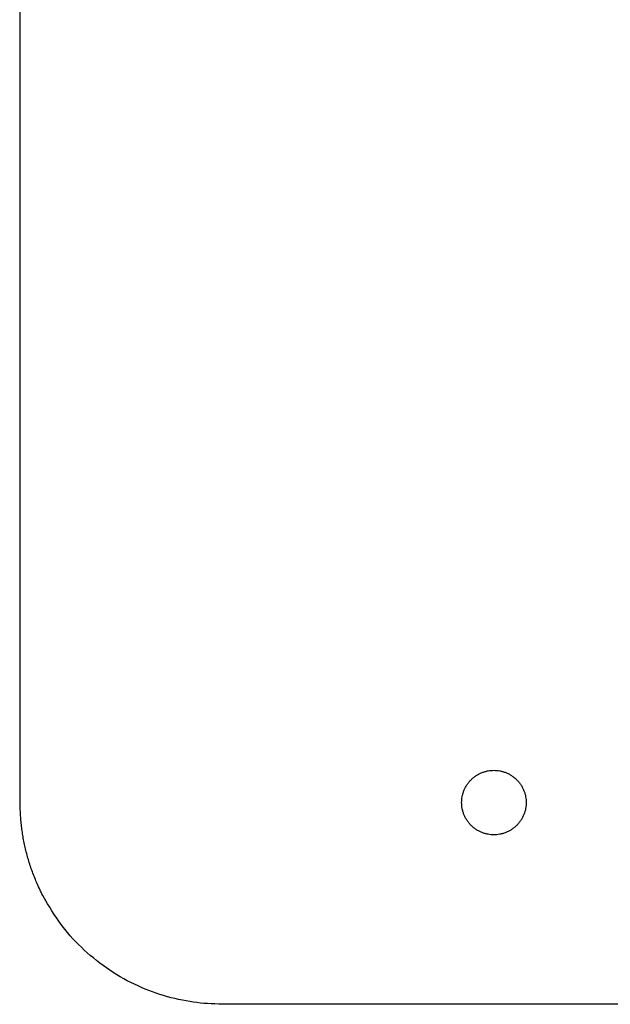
# Model space of a CAD drawing. Header units: millimetres. Extents: x -2435 to 1775, y -250 to 1540.
# Tile 44 of 60: x -897 to -868, y 317 to 366. Entities that reach past the tile are written whole.
import ezdxf

# ---------------------------------------------------------------- set-up
doc = ezdxf.new("R2010")
doc.units = ezdxf.units.MM
doc.header["$MEASUREMENT"] = 0
doc.layers.add('Work layer', color=254, linetype='Continuous', true_color=0xdddddd)

msp = doc.modelspace()

# ---------------------------------------------------------------- linework, layer by layer
at = {"layer": 'Work layer'}
for points, weights, knots in [([(-897.135, 327.299), (-897.135, 317.299), (-887.135, 317.299), (-838.65, 317.299), (-790.166, 317.299), (-780.166, 317.299), (-780.166, 327.299), (-780.166, 397.299), (-780.166, 467.299), (-780.166, 477.299), (-790.166, 477.299), (-838.65, 477.299), (-887.135, 477.299), (-897.135, 477.299), (-897.135, 467.299), (-897.135, 397.299), (-897.135, 327.299)], [1, 0.707106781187, 1, 1, 1, 0.707106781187, 1, 1, 1, 0.707106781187, 1, 1, 1, 0.707106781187, 1, 1, 1], [0, 0, 0, 15.707963, 15.707963, 83.687181, 83.687181, 99.395144, 99.395144, 102.895144, 102.895144, 118.603108, 118.603108, 121.919167, 121.919167, 137.62713, 137.62713, 141.12713, 141.12713, 141.12713]), ([(-873.65, 328.899), (-875.25, 328.899), (-875.25, 327.299), (-875.25, 325.699), (-873.65, 325.699), (-872.05, 325.699), (-872.05, 327.299), (-872.05, 328.899), (-873.65, 328.899)], [1, 0.707106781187, 1, 0.707106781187, 1, 0.707106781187, 1, 0.707106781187, 1], [0, 0, 0, 4.08407, 4.08407, 8.168141, 8.168141, 12.252211, 12.252211, 16.336282, 16.336282, 16.336282])]:
    msp.add_rational_spline(points, weights, degree=2, knots=knots, dxfattribs=at)

doc.saveas('drawing.dxf')
